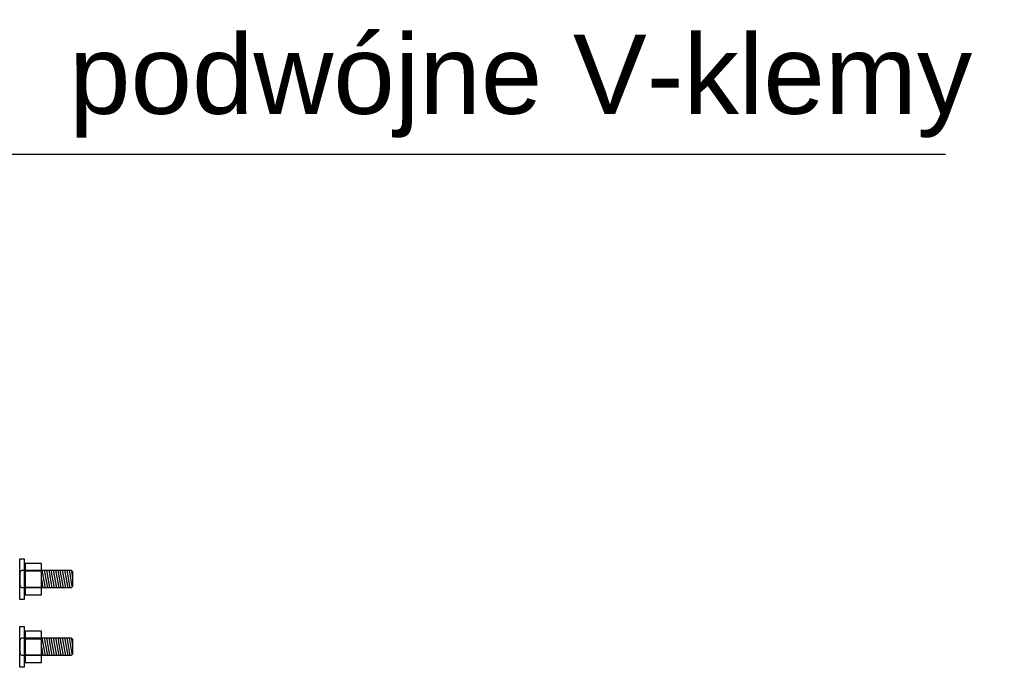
# Model space of a CAD drawing. Header units: millimetres. Extents: x -11513 to 3649, y 2330 to 12522.
# Tile 33 of 75: x -9484 to -9040, y 7749 to 8041. Entities that reach past the tile are written whole.
import ezdxf

# ---------------------------------------------------------------- set-up
doc = ezdxf.new("R2010")
doc.units = ezdxf.units.MM
doc.layers.add('Aparatura', color=7, linetype='Continuous')
doc.layers.add('Warstwa 1', color=7, linetype='Continuous')
doc.styles.add('Arial h-20', font='ARIAL.TTF', dxfattribs={"height": 20})
doc.styles.get("Standard").update_dxf_attribs({"font": 'arial.ttf'})
doc.dimstyles.new('ISO-25', dxfattribs={"dimtxt": 2.5, "dimasz": 2.5, "dimexe": 1.25, "dimexo": 0.625, "dimtad": 1, "dimtxsty": 'Standard', "dimcen": 2.5, "dimadec": 0, "dimazin": 0, "dimtfac": 1, "dimtmove": 0, "dimatfit": 3, "dimfxl": 0, "dimarcsym": 0})

# ---------------------------------------------------------------- blocks, each defined once
blk = doc.blocks.new('rozmieszczenie aparatury cz siłowa')
at = {"layer": 'Warstwa 1'}
for points, knots in [([(839.27, 63.55), (839.27, 63.55), (841.18, 63.55), (841.18, 63.55), (841.18, 63.55), (841.18, 63.55), (841.18, 81.63), (841.18, 81.63), (841.18, 81.63), (841.18, 81.63), (839.27, 81.63), (839.27, 81.63), (839.27, 81.63), (839.27, 81.63), (839.27, 63.55), (839.27, 63.55)], [0, 0, 0, 0, 0.2, 0.2, 0.2, 0.2, 0.4, 0.4, 0.4, 0.4, 0.6, 0.6, 0.6, 0.6, 1, 1, 1, 1]), ([(848.73, 65.63), (848.73, 65.63), (841.5, 65.63), (841.5, 65.63), (841.5, 65.63), (841.5, 65.63), (841.5, 79.55), (841.5, 79.55), (841.5, 79.55), (841.5, 79.55), (848.73, 79.55), (848.73, 79.55), (848.73, 79.55), (848.73, 79.55), (848.73, 65.63), (848.73, 65.63)], [0, 0, 0, 0, 0.2, 0.2, 0.2, 0.2, 0.4, 0.4, 0.4, 0.4, 0.6, 0.6, 0.6, 0.6, 1, 1, 1, 1]), ([(840.53, 68.73), (840.53, 68.73), (861.4, 68.73), (861.4, 68.73), (861.4, 68.73), (862.03, 68.73), (862.54, 69.2), (862.54, 69.78), (862.54, 69.78), (862.54, 69.78), (862.54, 75.56), (862.54, 75.56), (862.54, 75.56), (862.54, 76.14), (862.03, 76.61), (861.4, 76.61), (861.4, 76.61), (861.4, 76.61), (840.53, 76.61), (840.53, 76.61), (840.53, 76.61), (839.9, 76.61), (839.39, 76.14), (839.39, 75.56), (839.39, 75.56), (839.39, 75.56), (839.39, 69.78), (839.39, 69.78), (839.39, 69.78), (839.39, 69.2), (839.9, 68.73), (840.53, 68.73)], [0, 0, 0, 0, 0.111111, 0.111111, 0.111111, 0.111111, 0.222222, 0.222222, 0.222222, 0.222222, 0.333333, 0.333333, 0.333333, 0.333333, 0.444444, 0.444444, 0.444444, 0.444444, 0.555556, 0.555556, 0.555556, 0.555556, 0.666667, 0.666667, 0.666667, 0.666667, 0.777778, 0.777778, 0.777778, 0.777778, 1, 1, 1, 1]), ([(848.73, 69.11), (848.73, 69.11), (841.5, 69.11), (841.5, 69.11), (841.5, 69.11), (841.5, 69.11), (841.5, 76.07), (841.5, 76.07), (841.5, 76.07), (841.5, 76.07), (848.73, 76.07), (848.73, 76.07), (848.73, 76.07), (848.73, 76.07), (848.73, 69.11), (848.73, 69.11)], [0, 0, 0, 0, 0.2, 0.2, 0.2, 0.2, 0.4, 0.4, 0.4, 0.4, 0.6, 0.6, 0.6, 0.6, 1, 1, 1, 1]), ([(839.27, 33.61), (839.27, 33.61), (841.18, 33.61), (841.18, 33.61), (841.18, 33.61), (841.18, 33.61), (841.18, 51.69), (841.18, 51.69), (841.18, 51.69), (841.18, 51.69), (839.27, 51.69), (839.27, 51.69), (839.27, 51.69), (839.27, 51.69), (839.27, 33.61), (839.27, 33.61)], [0, 0, 0, 0, 0.2, 0.2, 0.2, 0.2, 0.4, 0.4, 0.4, 0.4, 0.6, 0.6, 0.6, 0.6, 1, 1, 1, 1]), ([(848.73, 35.69), (848.73, 35.69), (841.5, 35.69), (841.5, 35.69), (841.5, 35.69), (841.5, 35.69), (841.5, 49.61), (841.5, 49.61), (841.5, 49.61), (841.5, 49.61), (848.73, 49.61), (848.73, 49.61), (848.73, 49.61), (848.73, 49.61), (848.73, 35.69), (848.73, 35.69)], [0, 0, 0, 0, 0.2, 0.2, 0.2, 0.2, 0.4, 0.4, 0.4, 0.4, 0.6, 0.6, 0.6, 0.6, 1, 1, 1, 1]), ([(840.53, 38.79), (840.53, 38.79), (861.4, 38.79), (861.4, 38.79), (861.4, 38.79), (862.03, 38.79), (862.54, 39.26), (862.54, 39.84), (862.54, 39.84), (862.54, 39.84), (862.54, 45.63), (862.54, 45.63), (862.54, 45.63), (862.54, 46.2), (862.03, 46.67), (861.4, 46.67), (861.4, 46.67), (861.4, 46.67), (840.53, 46.67), (840.53, 46.67), (840.53, 46.67), (839.9, 46.67), (839.39, 46.2), (839.39, 45.63), (839.39, 45.63), (839.39, 45.63), (839.39, 39.84), (839.39, 39.84), (839.39, 39.84), (839.39, 39.26), (839.9, 38.79), (840.53, 38.79)], [0, 0, 0, 0, 0.111111, 0.111111, 0.111111, 0.111111, 0.222222, 0.222222, 0.222222, 0.222222, 0.333333, 0.333333, 0.333333, 0.333333, 0.444444, 0.444444, 0.444444, 0.444444, 0.555556, 0.555556, 0.555556, 0.555556, 0.666667, 0.666667, 0.666667, 0.666667, 0.777778, 0.777778, 0.777778, 0.777778, 1, 1, 1, 1]), ([(848.73, 39.17), (848.73, 39.17), (841.5, 39.17), (841.5, 39.17), (841.5, 39.17), (841.5, 39.17), (841.5, 46.13), (841.5, 46.13), (841.5, 46.13), (841.5, 46.13), (848.73, 46.13), (848.73, 46.13), (848.73, 46.13), (848.73, 46.13), (848.73, 39.17), (848.73, 39.17)], [0, 0, 0, 0, 0.2, 0.2, 0.2, 0.2, 0.4, 0.4, 0.4, 0.4, 0.6, 0.6, 0.6, 0.6, 1, 1, 1, 1])]:
    blk.add_open_spline(points, degree=3, knots=knots, dxfattribs=at)
for points in [[(848.97, 76.61), (848.97, 76.61), (850.39, 68.73), (850.39, 68.73)], [(849.97, 76.61), (849.97, 76.61), (851.39, 68.73), (851.39, 68.73)], [(850.97, 76.61), (850.97, 76.61), (852.39, 68.73), (852.39, 68.73)], [(851.96, 76.61), (851.96, 76.61), (853.38, 68.73), (853.38, 68.73)], [(852.96, 76.61), (852.96, 76.61), (854.38, 68.73), (854.38, 68.73)], [(853.96, 76.61), (853.96, 76.61), (855.38, 68.73), (855.38, 68.73)], [(854.96, 76.61), (854.96, 76.61), (856.38, 68.73), (856.38, 68.73)], [(855.96, 76.61), (855.96, 76.61), (857.38, 68.73), (857.38, 68.73)], [(856.96, 76.61), (856.96, 76.61), (858.38, 68.73), (858.38, 68.73)], [(857.95, 76.61), (857.95, 76.61), (859.38, 68.73), (859.38, 68.73)], [(858.95, 76.61), (858.95, 76.61), (860.37, 68.73), (860.37, 68.73)], [(859.95, 76.61), (859.95, 76.61), (861.37, 68.73), (861.37, 68.73)], [(860.95, 76.61), (860.95, 76.61), (862.23, 69.49), (862.23, 69.49)], [(862.04, 76.04), (862.04, 76.04), (862.54, 73), (862.54, 73)], [(848.73, 72.55), (848.73, 72.55), (849.39, 68.73), (849.39, 68.73)], [(848.97, 46.67), (848.97, 46.67), (850.39, 38.79), (850.39, 38.79)], [(849.97, 46.67), (849.97, 46.67), (851.39, 38.79), (851.39, 38.79)], [(850.97, 46.67), (850.97, 46.67), (852.39, 38.79), (852.39, 38.79)], [(851.96, 46.67), (851.96, 46.67), (853.38, 38.79), (853.38, 38.79)], [(852.96, 46.67), (852.96, 46.67), (854.38, 38.79), (854.38, 38.79)], [(853.96, 46.67), (853.96, 46.67), (855.38, 38.79), (855.38, 38.79)], [(854.96, 46.67), (854.96, 46.67), (856.38, 38.79), (856.38, 38.79)], [(855.96, 46.67), (855.96, 46.67), (857.38, 38.79), (857.38, 38.79)], [(856.96, 46.67), (856.96, 46.67), (858.38, 38.79), (858.38, 38.79)], [(857.95, 46.67), (857.95, 46.67), (859.38, 38.79), (859.38, 38.79)], [(858.95, 46.67), (858.95, 46.67), (860.37, 38.79), (860.37, 38.79)], [(859.95, 46.67), (859.95, 46.67), (861.37, 38.79), (861.37, 38.79)], [(860.95, 46.67), (860.95, 46.67), (862.23, 39.55), (862.23, 39.55)], [(862.04, 46.1), (862.04, 46.1), (862.54, 43.07), (862.54, 43.07)], [(848.73, 42.61), (848.73, 42.61), (849.39, 38.79), (849.39, 38.79)]]:
    blk.add_open_spline(points, degree=3, dxfattribs=at)

msp = doc.modelspace()

# ---------------------------------------------------------------- block references
at = {"xscale": 1.02, "yscale": 1.02, "zscale": 1.02}
msp.add_blockref('rozmieszczenie aparatury cz siłowa', (-10340.19, 7714.97), dxfattribs=at)

# ---------------------------------------------------------------- texts
at = {"layer": 'Aparatura', "linetype": 'Continuous', "insert": (-9462, 8034.63), "char_height": 35.7, "width": 577.4135, "attachment_point": 1, "style": 'Arial h-20'}
msp.add_mtext('podwójne V-klemy', dxfattribs=at)

# ---------------------------------------------------------------- leaders
msp.add_leader([(-9717.95, 7980.77), (-9066.66, 7980.77)], dimstyle='ISO-25', override={"dimasz": 100})

doc.saveas('drawing.dxf')
